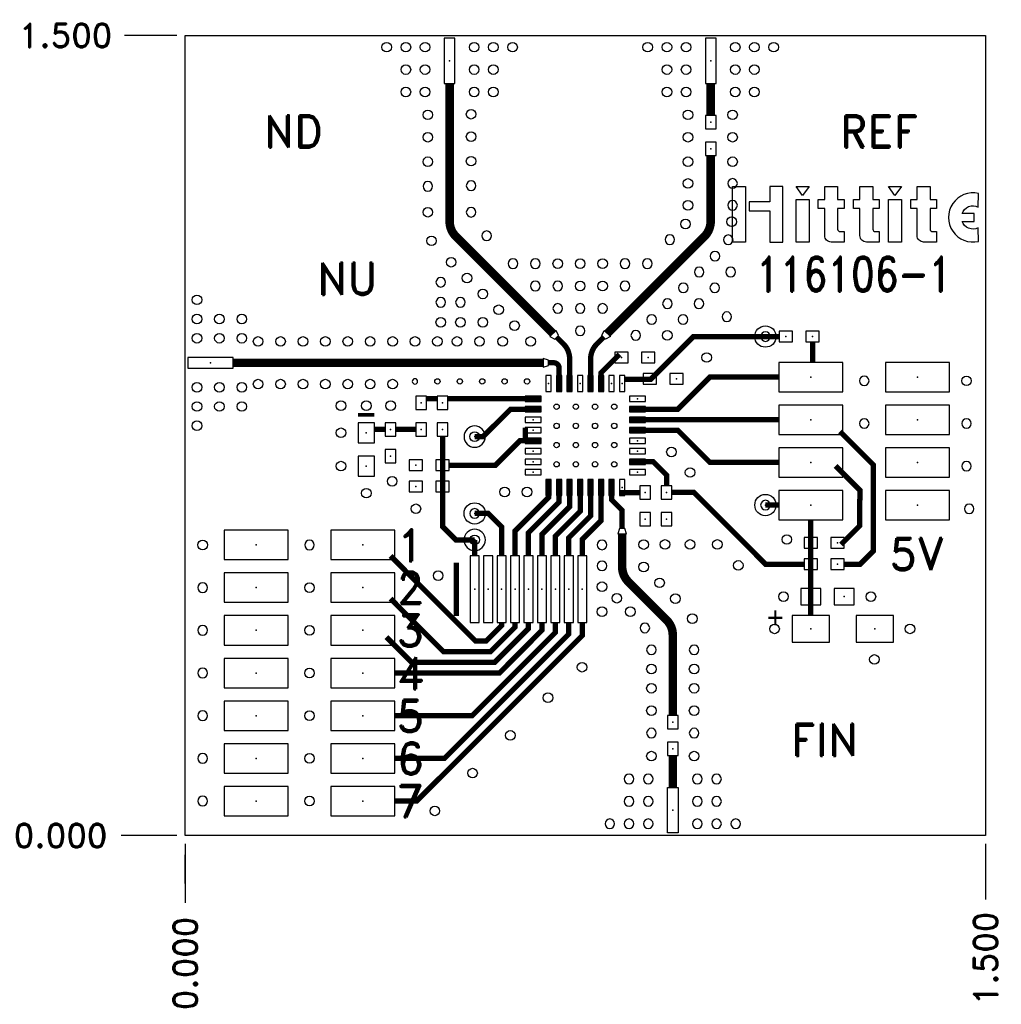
# Model space of a CAD drawing. Extents: x -0.31 to 1.53, y -0.32 to 1.53.
import ezdxf
from ezdxf.enums import TextEntityAlignment as Align

# ---------------------------------------------------------------- set-up
doc = ezdxf.new("R2010")
doc.units = 0
doc.header["$MEASUREMENT"] = 0
doc.linetypes.add('SSCOMP', pattern=[101, 100, 1])
doc.layers.get('0').update_dxf_attribs({"linetype": 'CONTINUOUS'})
doc.layers.get('Defpoints').update_dxf_attribs({"linetype": 'CONTINUOUS'})
for name, color, linetype in [('COM-NS', 4, 'CONTINUOUS'), ('HOL', 1, 'CONTINUOUS'), ('LND-NS', 5, 'CONTINUOUS'), ('NET', 7, 'CONTINUOUS'), ('PAD-CM', 14, 'CONTINUOUS'), ('PAD-NS', 5, 'CONTINUOUS'), ('PCB', 7, 'CONTINUOUS'), ('SLK-NS', 7, 'CONTINUOUS'), ('TRA-NS', 5, 'CONTINUOUS'), ('via', 7, 'CONTINUOUS')]:
    doc.layers.add(name, color=color, linetype=linetype)
doc.layers.add('DIM', color=1, linetype='CONTINUOUS', lineweight=13)
doc.layers.add('GE-NS', color=144, linetype='CONTINUOUS', lineweight=5)
doc.layers.get('COM-NS').off()
doc.layers.get('GE-NS').off()
doc.styles.add('ROMAND', font='romand')
doc.dimstyles.get("Standard").update_dxf_attribs({"dimscale": 0.25, "dimtxt": 0.18, "dimasz": 0.18, "dimexe": 0.18, "dimexo": 0.0625, "dimgap": 0.09, "dimtad": 0, "dimtih": 1, "dimtoh": 1, "dimdec": 3, "dimzin": 0, "dimdsep": 46, "dimtxsty": 'ROMAND', "dimcen": 0.09, "dimadec": 0, "dimazin": 0, "dimtfac": 1, "dimtdec": 3, "dimtofl": 0, "dimtmove": 0, "dimatfit": 3, "dimfxl": 0, "dimtolj": 1, "dimtzin": 0, "dimarcsym": 0})

# ---------------------------------------------------------------- blocks, each defined once
blk = doc.blocks.new('hittite')
for points in [[(-0.2371, 0), (-0.2396, 0), (-0.2396, 0.1083), (-0.2144, 0.1083), (-0.2144, 0)], [(-0.1665, 0), (-0.1665, 0), (-0.1413, 0), (-0.1413, 0.1083), (-0.1665, 0.1083), (-0.1665, 0.0781), (-0.2068, 0.0781), (-0.2068, 0.0605), (-0.1665, 0.0605)], [(-0.0904, 0.1083), (-0.103, 0.0907), (-0.1156, 0.1083)], [(0.0897, 0.1083), (0.0771, 0.0907), (0.0645, 0.1083)], [(-0.0904, 0), (-0.1131, 0), (-0.1156, 0), (-0.1156, 0.0831), (-0.0904, 0.0831)], [(0.067, 0), (0.0645, 0), (0.0645, 0.0831), (0.0897, 0.0831), (0.0897, 0)]]:
    blk.add_lwpolyline(points, close=True)
for points in [[(-0.022, 0), (-0.0346, 0), (-0.0472, 0, -0.414214), (-0.0598, 0.0126), (-0.0598, 0.0655), (-0.0724, 0.0655), (-0.0724, 0.0831), (-0.0598, 0.0831), (-0.0598, 0.1083), (-0.0346, 0.1083), (-0.0346, 0.0831), (-0.022, 0.0831), (-0.022, 0.0655), (-0.0346, 0.0655), (-0.0346, 0.0252, 0.414214), (-0.0295, 0.0202), (-0.022, 0.0202)], [(0.0339, 0.0252, 0.414214), (0.0389, 0.0202), (0.0464, 0.0202), (0.0464, 0), (0.0339, 0), (0.0213, 0, -0.414214), (0.0087, 0.0126), (0.0087, 0.0655), (-0.0039, 0.0655), (-0.0039, 0.0831), (0.0087, 0.0831), (0.0087, 0.1083), (0.0339, 0.1083), (0.0339, 0.0831), (0.0464, 0.0831), (0.0464, 0.0655), (0.0339, 0.0655)], [(0.1329, 0, -0.414214), (0.1203, 0.0126), (0.1203, 0.0655), (0.1077, 0.0655), (0.1077, 0.0831), (0.1203, 0.0831), (0.1203, 0.1083), (0.1455, 0.1083), (0.1455, 0.0831), (0.1581, 0.0831), (0.1581, 0.0655), (0.1455, 0.0655), (0.1455, 0.0252, 0.414214), (0.1505, 0.0202), (0.1581, 0.0202), (0.1581, 0), (0.1455, 0)], [(0.2393, 0.0682), (0.2396, 0.0947, 1.246616), (0.2396, 0.0011), (0.2393, 0.0275, -0.45127), (0.2077, 0.0403), (0.2317, 0.0403), (0.2317, 0.0554), (0.2077, 0.0554, -0.45127)]]:
    blk.add_lwpolyline(points, format="xyb", close=True)
blk = doc.blocks.new('LND-NS-4-D02-D025')
at = {"layer": 'LND-NS'}
blk.add_lwpolyline([(0.01, -0.0125), (0.01, 0.0125), (-0.01, 0.0125), (-0.01, -0.0125)], close=True, dxfattribs=at)
blk.add_point((0, 0), dxfattribs=at)
blk = doc.blocks.new('0402-NS')
at = {"layer": 'LND-NS', "rotation": 90}
for p in [(-0.025, 0), (0.025, 0)]:
    blk.add_blockref('LND-NS-4-D02-D025', p, dxfattribs=at)
blk = doc.blocks.new('HOL-D01')
at = {"layer": 'HOL', "linetype": 'Continuous'}
blk.add_circle((0, 0), 0.005, dxfattribs=at)
blk = doc.blocks.new('VIA-D01-D0')
at = {"layer": 'HOL'}
blk.add_blockref('HOL-D01', (0, 0), dxfattribs=at)
at = {"layer": 'NET'}
blk.add_attdef('NET', text='', height=0.01, dxfattribs=at).set_placement((0, 0), align=Align.MIDDLE)
blk = doc.blocks.new('LND-NS-4-D03-D01')
at = {"layer": 'LND-NS'}
blk.add_lwpolyline([(-0.015, -0.005), (0.015, -0.005), (0.015, 0.005), (-0.015, 0.005)], close=True, dxfattribs=at)
blk.add_point((0, 0), dxfattribs=at)
blk = doc.blocks.new('HMC_LP5-NS')
at = {"layer": 'LND-NS'}
for p, rotation in [((-0.0689, 0.0977), 270), ((-0.0492, 0.0977), 270), ((-0.0295, 0.0977), 270), ((-0.0098, 0.0977), 270), ((0.0098, 0.0977), 270), ((0.0295, 0.0977), 270), ((0.0492, 0.0977), 270), ((0.0689, 0.0977), 270), ((0.0977, 0.0689), 180), ((0.0977, 0.0492), 180), ((0.0977, 0.0295), 180), ((0.0977, 0.0098), 180), ((0.0977, -0.0098), 180), ((0.0977, -0.0295), 180), ((0.0977, -0.0492), 180), ((0.0977, -0.0689), 180), ((-0.0689, -0.0977), 90), ((-0.0492, -0.0977), 90), ((-0.0295, -0.0977), 90), ((-0.0098, -0.0977), 90), ((0.0098, -0.0977), 90), ((0.0295, -0.0977), 90), ((0.0492, -0.0977), 90), ((0.0689, -0.0977), 90)]:
    blk.add_blockref('LND-NS-4-D03-D01', p, dxfattribs=dict(at, rotation=rotation))
for p in [(-0.0977, 0.0689), (-0.0977, 0.0492), (-0.0977, 0.0295), (-0.0977, 0.0098), (-0.0977, -0.0098), (-0.0977, -0.0295), (-0.0977, -0.0492), (-0.0977, -0.0689)]:
    blk.add_blockref('LND-NS-4-D03-D01', p, dxfattribs=at)
at = {"layer": 'via'}
for p in [(-0.054, 0.054), (-0.018, 0.054), (0.018, 0.054), (0.054, 0.054), (-0.054, 0.018), (-0.018, 0.018), (0.018, 0.018), (0.054, 0.018), (-0.054, -0.018), (-0.018, -0.018), (0.018, -0.018), (0.054, -0.018), (-0.054, -0.054), (-0.018, -0.054), (0.018, -0.054), (0.054, -0.054)]:
    blk.add_blockref('VIA-D01-D0', p, dxfattribs=at)
blk = doc.blocks.new('LND-NS-4-D017-D125')
at = {"layer": 'LND-NS'}
blk.add_lwpolyline([(0.0085, -0.0625), (0.0085, 0.0625), (-0.0085, 0.0625), (-0.0085, -0.0625)], close=True, dxfattribs=at)
blk.add_point((0, 0), dxfattribs=at)
blk = doc.blocks.new('SMT_RES-NS')
at = {"layer": 'SLK-NS', "const_width": 0.01}
blk.add_lwpolyline([(-0.0343, 0.05), (-0.0343, -0.05)], dxfattribs=at)
at = {"layer": 'LND-NS'}
for p in [(0, 0), (0.0252, 0), (0.0504, 0), (0.0756, 0), (0.1008, 0), (0.126, 0), (0.1512, 0), (0.1764, 0), (0.2016, 0)]:
    blk.add_blockref('LND-NS-4-D017-D125', p, dxfattribs=at)
blk = doc.blocks.new('HOL-D018')
at = {"layer": 'HOL'}
blk.add_circle((0, 0), 0.009, dxfattribs=at)
blk = doc.blocks.new('VIA-D018-D0')
at = {"layer": 'HOL'}
blk.add_blockref('HOL-D018', (0, 0), dxfattribs=at)
at = {"layer": 'NET'}
blk.add_attdef('NET', text='', height=0.01, dxfattribs=at).set_placement((0, 0), align=Align.MIDDLE)
blk = doc.blocks.new('*D29')
at = {"layer": 'Defpoints', "color": 0}
for p in [(0, 0), (0, 0), (0, -0.1262)]:
    blk.add_point(p, dxfattribs=at)
at = {"layer": 'DIM', "color": 0, "lineweight": -2}
for p, q in [((0, -0.0156), (0, -0.09)), ((0, -0.09), (0, -0.0362)), ((0, -0.0362), (0, -0.1262))]:
    blk.add_line(p, q, dxfattribs=at)
at = {"layer": 'DIM', "color": 0, "insert": (0, -0.2398), "char_height": 0.045, "attachment_point": 5, "rotation": 90, "style": 'ROMAND'}
blk.add_mtext('\\A1;0.000', dxfattribs=at)
blk = doc.blocks.new('*D30')
at = {"layer": 'Defpoints', "color": 0}
for p in [(0, 0), (1.5, 0), (1.5, -0.1201)]:
    blk.add_point(p, dxfattribs=at)
at = {"layer": 'DIM', "color": 0, "lineweight": -2}
blk.add_line((1.5, -0.0156), (1.5, -0.1201), dxfattribs=at)
at = {"layer": 'DIM', "color": 0, "insert": (1.5, -0.2304), "char_height": 0.045, "attachment_point": 5, "rotation": 90, "style": 'ROMAND'}
blk.add_mtext('\\A1;1.500', dxfattribs=at)
blk = doc.blocks.new('*D31')
at = {"layer": 'Defpoints', "color": 0}
for p in [(-0.12, 0), (0, 0), (0, 0)]:
    blk.add_point(p, dxfattribs=at)
at = {"layer": 'DIM', "color": 0, "lineweight": -2}
blk.add_line((-0.0156, 0), (-0.12, 0), dxfattribs=at)
at = {"layer": 'DIM', "color": 0, "insert": (-0.2336, 0), "char_height": 0.045, "attachment_point": 5, "style": 'ROMAND'}
blk.add_mtext('\\A1;0.000', dxfattribs=at)
blk = doc.blocks.new('*D32')
at = {"layer": 'Defpoints', "color": 0}
for p in [(-0.1139, 1.5), (0, 1.5), (0, 0)]:
    blk.add_point(p, dxfattribs=at)
at = {"layer": 'DIM', "color": 0, "lineweight": -2}
blk.add_line((-0.0156, 1.5), (-0.1139, 1.5), dxfattribs=at)
at = {"layer": 'DIM', "color": 0, "insert": (-0.2243, 1.5), "char_height": 0.045, "attachment_point": 5, "style": 'ROMAND'}
blk.add_mtext('\\A1;1.500', dxfattribs=at)
blk = doc.blocks.new('LND-NS-4-D031-D0375')
at = {"layer": 'LND-NS'}
blk.add_lwpolyline([(0.0155, -0.01875), (0.0155, 0.01875), (-0.0155, 0.01875), (-0.0155, -0.01875)], close=True, dxfattribs=at)
blk.add_point((0, 0), dxfattribs=at)
blk = doc.blocks.new('0603-NS')
at = {"layer": 'LND-NS', "rotation": 90}
for p in [(-0.03125, 0), (0.03125, 0)]:
    blk.add_blockref('LND-NS-4-D031-D0375', p, dxfattribs=at)
blk = doc.blocks.new('PAD-CM-0-D04')
at = {"layer": 'PAD-CM', "linetype": 'Continuous'}
blk.add_lwpolyline([(-0.02, 0, 1), (0.02, 0, 1)], format="xyb", close=True, dxfattribs=at)
blk.add_point((0, 0), dxfattribs=at)
blk = doc.blocks.new('VIA-D018-D04')
at = {"layer": 'HOL'}
blk.add_blockref('HOL-D018', (0, 0), dxfattribs=at)
at = {"layer": 'PAD-CM'}
blk.add_blockref('PAD-CM-0-D04', (0, 0), dxfattribs=at)
at = {"layer": 'NET'}
blk.add_attdef('NET', text='', height=0.01, dxfattribs=at).set_placement((0, 0), align=Align.MIDDLE)
blk = doc.blocks.new('PAD-NS-4-D055-D12')
at = {"layer": 'PAD-NS'}
blk.add_lwpolyline([(0.0275, -0.06), (0.0275, 0.06), (-0.0275, 0.06), (-0.0275, -0.06)], close=True, dxfattribs=at)
blk.add_point((0, 0), dxfattribs=at)
blk = doc.blocks.new('2MM_14PIN-NS')
at = {"layer": 'PAD-NS'}
for p in [(0, 0.2), (0.08, 0.2), (0.16, 0.2), (0.24, 0.2), (0.32, 0.2), (0.4, 0.2), (0.48, 0.2), (0, 0), (0.08, 0), (0.16, 0), (0.24, 0), (0.32, 0), (0.4, 0), (0.48, 0)]:
    blk.add_blockref('PAD-NS-4-D055-D12', p, dxfattribs=at)
blk = doc.blocks.new('PAD-NS-4-D085-D02')
at = {"layer": 'PAD-NS'}
blk.add_lwpolyline([(-0.0425, -0.01), (0.0425, -0.01), (0.0425, 0.01), (-0.0425, 0.01)], close=True, dxfattribs=at)
blk.add_point((0, 0), dxfattribs=at)
blk = doc.blocks.new('SMA-NS')
at = {"layer": 'PAD-NS'}
blk.add_blockref('PAD-NS-4-D085-D02', (0.0475, 0), dxfattribs=at)
at = {"layer": 'via'}
for p in [(0.022, 0.118), (0.022, 0.082), (0.064, 0.082), (0.106, 0.082), (0.022, 0.046), (0.064, 0.046), (0.106, 0.046), (0.022, -0.046), (0.064, -0.046), (0.106, -0.046), (0.022, -0.082), (0.064, -0.082), (0.106, -0.082), (0.022, -0.118)]:
    blk.add_blockref('VIA-D018-D0', p, dxfattribs=at)
blk = doc.blocks.new('HEADER_2MM_SMT_8PIN-NS')
at = {"layer": 'PAD-NS'}
for p in [(-0.12, 0.1), (-0.04, 0.1), (0.04, 0.1), (0.12, 0.1), (-0.12, -0.1), (-0.04, -0.1), (0.04, -0.1), (0.12, -0.1)]:
    blk.add_blockref('PAD-NS-4-D055-D12', p, dxfattribs=at)
blk = doc.blocks.new('LND-NS-4-D05-D07')
at = {"layer": 'LND-NS'}
blk.add_lwpolyline([(0.025, -0.035), (0.025, 0.035), (-0.025, 0.035), (-0.025, -0.035)], close=True, dxfattribs=at)
blk.add_point((0, 0), dxfattribs=at)
blk = doc.blocks.new('CASEA-NS')
at = {"layer": 'LND-NS', "rotation": 90}
for p in [(-0.06, 0), (0.06, 0)]:
    blk.add_blockref('LND-NS-4-D05-D07', p, dxfattribs=at)
at = {"layer": 'SLK-NS', "flags": 8}
blk.add_attdef('POLARITY', text='', height=0.04, dxfattribs=at).set_placement((-0.0762, -0.053), align=Align.MIDDLE)

msp = doc.modelspace()

# ---------------------------------------------------------------- linework, layer by layer
at = {"layer": 'PCB'}
msp.add_lwpolyline([(1.5, 1.5), (1.5, 0), (0, 0), (0, 1.5)], close=True, dxfattribs=at)
at = {"layer": 'SLK-NS', "const_width": 0.007}
msp.add_lwpolyline([(0.3546, 0.7885), (0.3236, 0.7885)], dxfattribs=at)
at = {"layer": 'TRA-NS', "linetype": 'SSCOMP'}
for points in [[(0.6892, 0.9412, 0.016, 0.016, 0), (0.5072, 1.1232, 0.016, 0.016, -0.198912), (0.4955, 1.1515, 0.016, 0.016, 0), (0.4955, 1.41, 0, 0, 0)], [(0.7911, 0.9412, 0.016, 0.016, 0), (0.9731, 1.1232, 0.016, 0.016, 0.198912), (0.9848, 1.1515, 0.016, 0.016, 0), (0.9848, 1.275, 0, 0, 0)], [(0.8239, 0.8552, 0.01, 0.01, 0), (0.8724, 0.8552, 0.01, 0.01, 0), (0.9527, 0.9355, 0.01, 0.01, 0), (1.0875, 0.9355, 0, 0, 0)], [(1.1125, 0.8595, 0.01, 0.01, 0), (0.9834, 0.8595, 0.01, 0.01, 0), (0.9231, 0.7992, 0.01, 0.01, 0), (0.8327, 0.7992, 0, 0, 0)], [(0.5425, 0.7478, 0.01, 0.01, 0), (0.5582, 0.7478, 0.01, 0.01, 0), (0.6098, 0.7992, 0.01, 0.01, 0), (0.6673, 0.7992, 0, 0, 0)], [(1.1125, 0.6995, 0.01, 0.01, 0), (0.9834, 0.6995, 0.01, 0.01, 0), (0.9231, 0.7598, 0.01, 0.01, 0), (0.8327, 0.7598, 0, 0, 0)], [(1.235, 0.5085, 0.01, 0.01, 0), (1.2649, 0.5085, 0.01, 0.01, 0), (1.2899, 0.5335, 0.01, 0.01, 0), (1.2899, 0.6947, 0.01, 0.01, 0), (1.2272, 0.7575, 0, 0, 0)], [(0.4948, 0.6942, 0.01, 0.01, 0), (0.5812, 0.6942, 0.01, 0.01, 0), (0.6272, 0.7402, 0.01, 0.01, 0), (0.6673, 0.7402, 0, 0, 0)], [(1.2289, 0.5455, 0.01, 0.01, 0), (1.2643, 0.5809, 0.01, 0.01, 0), (1.2644, 0.6474, 0.01, 0.01, 0), (1.2189, 0.6929, 0, 0, 0)], [(0.7992, 0.6673, 0.01, 0.01, 0), (0.7992, 0.6295, 0.01, 0.01, 0), (0.8189, 0.6098, 0.01, 0.01, 0), (0.8189, 0.5756, 0, 0, 0)], [(1.16, 0.5085, 0.01, 0.01, 0), (1.088, 0.5085, 0.01, 0.01, 0), (0.9533, 0.6433, 0.01, 0.01, 0), (0.9122, 0.6433, 0, 0, 0)], [(0.5425, 0.6038, 0.01, 0.01, 0), (0.5679, 0.6038, 0.01, 0.01, 0), (0.5929, 0.5788, 0.01, 0.01, 0), (0.5929, 0.5242, 0, 0, 0)], [(0.5929, 0.3992, 0.01, 0.01, 0), (0.5929, 0.3935, 0.01, 0.01, 0), (0.5639, 0.3646, 0.01, 0.01, 0), (0.5441, 0.3646, 0.01, 0.01, 0), (0.3848, 0.5241, 0, 0, 0)]]:
    msp.add_lwpolyline(points, format="xyseb", dxfattribs=at)
for points, const_width in [([(0.9848, 1.41), (0.9848, 1.35)], 0.016), ([(1.0875, 0.9355), (1.1132, 0.9355)], 0.01), ([(1.1757, 0.887), (1.1757, 0.9255)], 0.01), ([(0.7795, 0.8327), (0.7795, 0.8627), (0.7795, 0.8678), (0.814, 0.9023)], 0.01), ([(0.09, 0.8863), (0.6711, 0.8863)], 0.016), ([(0.4523, 0.8189), (0.4723, 0.8189)], 0.01), ([(0.6673, 0.8189), (0.4923, 0.8189)], 0.01), ([(0.8327, 0.7795), (1.1125, 0.7795)], 0.01), ([(0.3549, 0.7614), (0.3749, 0.7614)], 0.01), ([(0.3949, 0.7614), (0.4323, 0.7614)], 0.01), ([(0.6373, 0.7648), (0.6373, 0.7352)], 0.01), ([(0.4823, 0.7489), (0.4823, 0.5792), (0.5073, 0.5542), (0.5425, 0.5542)], 0.01), ([(0.8327, 0.7008), (0.8772, 0.7008), (0.9022, 0.6758), (0.9022, 0.6558)], 0.01), ([(0.6811, 0.6673), (0.6811, 0.6341), (0.6181, 0.571), (0.6181, 0.5242)], 0.01), ([(0.7008, 0.6673), (0.7008, 0.6252), (0.6433, 0.5677), (0.6433, 0.5242)], 0.01), ([(0.7205, 0.6673), (0.7205, 0.6167), (0.6685, 0.5646), (0.6685, 0.5242)], 0.01), ([(0.7402, 0.6673), (0.7402, 0.6079), (0.6937, 0.5613), (0.6937, 0.5242)], 0.01), ([(0.7598, 0.6673), (0.7598, 0.5993), (0.7189, 0.5583), (0.7189, 0.5242)], 0.01), ([(0.7795, 0.6673), (0.7795, 0.5905), (0.7441, 0.555), (0.7441, 0.5242)], 0.01), ([(0.8139, 0.6431), (0.8522, 0.6431)], 0.01), ([(1.0875, 0.6195), (1.1125, 0.6195)], 0.01), ([(1.1725, 0.4124), (1.1725, 0.592)], 0.01), ([(0.5425, 0.5542), (0.5425, 0.5242)], 0.01), ([(0.6181, 0.3992), (0.6181, 0.3907), (0.5721, 0.3446), (0.4841, 0.3446), (0.3848, 0.4441)], 0.01), ([(0.6433, 0.3992), (0.6433, 0.388), (0.58, 0.3247), (0.4244, 0.3247), (0.3769, 0.3722)], 0.01), ([(0.6685, 0.3992), (0.6685, 0.3849), (0.589, 0.3047), (0.3928, 0.3047)], 0.01), ([(0.6937, 0.3992), (0.6937, 0.3806), (0.5378, 0.2247), (0.3928, 0.2247)], 0.01), ([(0.7189, 0.3992), (0.7189, 0.3777), (0.4859, 0.1447), (0.3928, 0.1447)], 0.01), ([(0.7441, 0.3992), (0.7441, 0.3749), (0.4339, 0.0647), (0.3928, 0.0647)], 0.01), ([(0.9138, 0.15), (0.9138, 0.09)], 0.016)]:
    msp.add_lwpolyline(points, dxfattribs=dict(at, const_width=const_width))
at = {"layer": 'TRA-NS'}
for points in [[(0.6928, 0.9306), (0.6998, 0.9377), (0.6949, 0.9469), (0.6836, 0.9355)], [(0.7876, 0.9306), (0.7805, 0.9377), (0.7854, 0.9469), (0.7968, 0.9355)], [(0.6811, 0.8813), (0.6811, 0.8913), (0.6711, 0.8943), (0.6711, 0.8783)], [(0.8239, 0.5756), (0.8139, 0.5756), (0.8109, 0.5656), (0.8269, 0.5656)]]:
    msp.add_lwpolyline(points, close=True, dxfattribs=at)
at = {"layer": 'TRA-NS', "linetype": 'SSCOMP'}
for points, const_width in [([(0.7205, 0.8327), (0.7205, 0.8934, 0.198912), (0.7088, 0.9217), (0.6963, 0.9341)], 0.01), ([(0.7598, 0.8327), (0.7598, 0.8934, -0.198912), (0.7716, 0.9217), (0.784, 0.9341)], 0.01), ([(0.7008, 0.8327), (0.7008, 0.8763, 0.414214), (0.6908, 0.8863), (0.6811, 0.8863)], 0.01), ([(0.8189, 0.5656), (0.8189, 0.5039, 0.198912), (0.8306, 0.4756), (0.9021, 0.4041, -0.198912), (0.9138, 0.3758), (0.9138, 0.225)], 0.016)]:
    msp.add_lwpolyline(points, format="xyb", dxfattribs=dict(at, const_width=const_width))

# ---------------------------------------------------------------- block references
at = {"layer": 'COM-NS'}
for name, p, rotation in [('SMA-NS', (0.4955, 1.5), 270), ('SMA-NS', (0.9848, 1.5), 270), ('0402-NS', (0.9848, 1.3125), 270), ('0402-NS', (1.1507, 0.9355), 180), ('HEADER_2MM_SMT_8PIN-NS', (1.2725, 0.7395), 270), ('0402-NS', (0.4423, 0.7864), 90), ('0402-NS', (0.4823, 0.7864), 90), ('0603-NS', (0.3394, 0.7239), 270), ('0402-NS', (0.3849, 0.7364), 90), ('0402-NS', (0.8622, 0.6181), 89.99999999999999), ('0402-NS', (0.9022, 0.6183), 89.99999999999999), ('2MM_14PIN-NS', (0.1328, 0.5447), 270), ('0402-NS', (1.1975, 0.5485), 180), ('0402-NS', (1.1975, 0.5085), 180), ('0402-NS', (0.9138, 0.1875), 270)]:
    msp.add_blockref(name, p, dxfattribs=dict(at, rotation=rotation))
for name, p in [('SMA-NS', (0, 0.8863)), ('0402-NS', (0.8425, 0.8961)), ('HMC_LP5-NS', (0.75, 0.75)), ('0402-NS', (0.8958, 0.8561)), ('0402-NS', (0.4573, 0.6942)), ('0402-NS', (0.4573, 0.6542)), ('SMT_RES-NS', (0.5425, 0.4617)), ('0603-NS', (1.2037, 0.4479))]:
    msp.add_blockref(name, p, dxfattribs=at)
ref = msp.add_blockref('CASEA-NS', (1.2325, 0.3874), dxfattribs=dict(at, rotation=180))
ref.add_attrib('POLARITY', '+', dxfattribs={"layer": 'SLK-NS', "height": 0.04, "rotation": 180, "flags": 8}).set_placement((1.1061, 0.4074), align=Align.MIDDLE)
at = {"layer": 'COM-NS', "xscale": -1, "rotation": 270}
msp.add_blockref('SMA-NS', (0.9138, 0), dxfattribs=at)
at = {"layer": 'GE-NS'}
for p, rotation in [((0.4547, 1.3512), 270), ((0.5358, 1.3523), 270), ((0.9422, 1.3512), 270), ((1.0258, 1.3512), 270), ((0.4547, 1.3092), 270), ((0.5358, 1.3103), 270), ((0.9422, 1.3092), 270), ((1.0258, 1.3092), 270), ((0.4547, 1.2632), 270), ((0.5358, 1.2643), 270), ((0.9422, 1.2632), 270), ((1.0258, 1.2632), 270), ((0.9422, 1.2225), 90), ((0.9422, 1.1816), 90), ((0.4547, 1.1686), 270), ((0.9376, 1.1464), 90), ((1.0241, 1.1508), 270), ((0.4615, 1.1149), 270), ((0.4984, 1.0748), 270), ((0.6982, 1.0722), 270), ((0.7402, 1.0722), 270), ((0.7822, 1.0722), 270), ((0.5281, 1.0451), 270), ((0.7402, 1.0302), 270), ((0.7822, 1.0302), 270), ((0.5578, 1.0154), 270), ((0.5875, 0.9857), 270), ((0.6172, 0.956), 270), ((0.8738, 0.1489), 270), ((0.9538, 0.1489), 270)]:
    msp.add_blockref('VIA-D018-D0', p, dxfattribs=dict(at, rotation=rotation))
at = {"layer": 'GE-NS', "xscale": -1}
for p, rotation in [((0.4547, 1.2172), 270), ((0.5358, 1.2183), 270), ((1.0258, 1.2225), 270), ((1.0258, 1.1816), 270), ((0.5358, 1.1686), 270), ((0.5649, 1.1244), 90), ((0.9082, 1.1172), 90), ((1.0177, 1.1169), 90), ((0.9929, 1.0862), 90), ((0.6142, 1.0722), 90), ((0.6562, 1.0722), 90), ((0.8242, 1.0722), 90), ((0.8662, 1.0722), 90), ((0.9632, 1.0565), 90), ((1.0222, 1.0565), 90), ((0.6562, 1.0302), 90), ((0.6982, 1.0302), 90), ((0.8242, 1.0302), 90), ((0.9335, 1.0268), 90), ((0.9925, 1.0268), 90), ((0.6982, 0.9882), 270), ((0.7402, 0.9882), 270), ((0.7822, 0.9882), 270), ((0.9038, 0.9971), 90), ((0.9628, 0.9971), 90), ((1.0151, 0.9726), 90), ((0.8741, 0.9674), 90), ((0.9331, 0.9674), 90), ((0.7402, 0.9462), 270)]:
    msp.add_blockref('VIA-D018-D0', p, dxfattribs=dict(at, rotation=rotation))
at = {"layer": 'SLK-NS', "xscale": 0.9618121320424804, "yscale": 0.9618121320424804, "zscale": 0.9618121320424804}
msp.add_blockref('hittite', (1.2561, 1.1127), dxfattribs=at)
at = {"layer": 'TRA-NS', "xscale": -1, "rotation": 180}
for p in [(0.4789, 1.0373), (0.4789, 0.9997), (0.5158, 0.9997), (0.7812, 0.5449), (0.7812, 0.5056), (0.8615, 0.3892), (0.8738, 0.3482), (0.9538, 0.3482), (0.8738, 0.1921), (0.9538, 0.1921)]:
    msp.add_blockref('VIA-D018-D0', p, dxfattribs=at)
at = {"layer": 'TRA-NS'}
for p in [(0.4789, 0.9622), (0.5158, 0.9622), (0.5578, 0.9622), (0.9034, 0.9377), (0.1366, 0.9263), (0.1786, 0.9263), (0.2206, 0.9263), (0.2626, 0.9263), (0.3046, 0.9263), (0.3466, 0.9263), (0.3886, 0.9263), (0.4306, 0.9263), (0.4726, 0.9263), (0.5095, 0.9263), (0.5515, 0.9263), (0.5949, 0.9263), (0.6473, 0.9263), (0.9774, 0.8962), (0.1366, 0.8463), (0.1786, 0.8463), (0.2206, 0.8463), (0.2626, 0.8463), (0.3046, 0.8463), (0.3466, 0.8463), (0.3886, 0.8463), (0.2919, 0.8059), (0.3394, 0.8059), (0.3849, 0.8059), (0.2919, 0.7551), (0.9113, 0.7191), (0.2919, 0.6926), (0.9462, 0.6806), (0.3878, 0.6641), (0.3394, 0.6419), (0.5986, 0.6441), (0.6406, 0.6441), (0.4323, 0.6126), (0.8593, 0.5455), (0.8993, 0.5457), (0.9462, 0.5457), (0.9974, 0.5457), (1.1276, 0.555), (0.8593, 0.5035), (1.0365, 0.5064), (0.4741, 0.4872), (0.889, 0.4738), (0.7812, 0.4664), (0.8089, 0.4449), (0.9187, 0.4441), (1.1213, 0.4479), (0.7812, 0.4196), (0.8343, 0.4196), (0.9505, 0.4066), (1.1045, 0.3874), (0.7438, 0.3155), (0.8738, 0.3122), (0.9538, 0.3122), (0.8738, 0.2761), (0.9538, 0.2761), (0.6799, 0.2584), (0.8738, 0.2341), (0.9538, 0.2341), (0.6092, 0.1877), (0.5385, 0.117), (0.4678, 0.0462)]:
    msp.add_blockref('VIA-D018-D0', p, dxfattribs=at)
at = {"layer": 'TRA-NS', "xscale": -1}
msp.add_blockref('VIA-D018-D0', (0.8444, 0.9377), dxfattribs=at)
at = {"layer": 'TRA-NS', "rotation": 270}
for p in [(1.2851, 0.4479), (1.3584, 0.3874), (1.2917, 0.3301)]:
    msp.add_blockref('VIA-D018-D0', p, dxfattribs=at)
at = {"layer": 'via', "xscale": -1}
for name, p, rotation in [('VIA-D018-D04', (1.0875, 0.9355), 270), ('VIA-D018-D0', (1.2726, 0.8525), 180), ('VIA-D018-D0', (1.2726, 0.7725), 180), ('VIA-D018-D04', (1.0875, 0.6195), 270), ('VIA-D018-D04', (0.5425, 0.6038), 270), ('VIA-D018-D0', (0.2329, 0.5447), 180)]:
    msp.add_blockref(name, p, dxfattribs=dict(at, rotation=rotation))
for name, p in [('VIA-D01-D0', (0.4306, 0.8514)), ('VIA-D018-D0', (1.4643, 0.7725)), ('VIA-D018-D0', (1.4643, 0.6925)), ('VIA-D018-D0', (1.4693, 0.6125)), ('VIA-D018-D0', (0.0326, 0.4647)), ('VIA-D018-D0', (0.0326, 0.3847)), ('VIA-D018-D0', (0.0326, 0.3047)), ('VIA-D018-D0', (0.0326, 0.2247)), ('VIA-D018-D0', (0.0326, 0.1447)), ('VIA-D018-D0', (0.0326, 0.0647))]:
    msp.add_blockref(name, p, dxfattribs=at)
at = {"layer": 'via'}
for name, p in [('VIA-D01-D0', (0.4726, 0.8514)), ('VIA-D01-D0', (0.5146, 0.8514)), ('VIA-D01-D0', (0.5566, 0.8514)), ('VIA-D01-D0', (0.5986, 0.8514)), ('VIA-D01-D0', (0.6406, 0.8514)), ('VIA-D018-D0', (0.2329, 0.4647)), ('VIA-D018-D0', (0.2329, 0.3847)), ('VIA-D018-D0', (0.2329, 0.3047)), ('VIA-D018-D0', (0.2329, 0.2247)), ('VIA-D018-D0', (0.2329, 0.1447)), ('VIA-D018-D0', (0.2329, 0.0647))]:
    msp.add_blockref(name, p, dxfattribs=at)
for name, p, rotation in [('VIA-D018-D0', (1.4643, 0.8525), 180), ('VIA-D018-D04', (0.5425, 0.7478), 270), ('VIA-D018-D04', (0.5425, 0.5542), 270), ('VIA-D018-D0', (0.0326, 0.5447), 180)]:
    msp.add_blockref(name, p, dxfattribs=dict(at, rotation=rotation))

# ---------------------------------------------------------------- texts
at = {"layer": 'SLK-NS', "style": 'ROMAND'}
for s, p in [('ND', (0.2581, 1.29)), ('REF', (1.3738, 1.29)), ('NU', (0.3604, 1.0138)), ('FIN', (1.2614, 0.1494))]:
    msp.add_text(s, height=0.06, dxfattribs=at).set_placement(p, align=Align.RIGHT)
at = {"layer": 'SLK-NS', "style": 'ROMAND', "width": 0.8}
msp.add_text('116106-1', height=0.065, dxfattribs=at).set_placement((1.2535, 1.0202), align=Align.CENTER)
at = {"layer": 'SLK-NS', "style": 'ROMAND'}
for s, p in [('1', (0.422, 0.5142)), ('2', (0.422, 0.4342)), ('3', (0.422, 0.3542)), ('4', (0.422, 0.2742)), ('5', (0.422, 0.1942)), ('6', (0.422, 0.1142)), ('7', (0.422, 0.0342))]:
    msp.add_text(s, height=0.06, dxfattribs=at).set_placement(p, align=Align.CENTER)
msp.add_text('5V', height=0.06, dxfattribs=at).set_placement((1.3716, 0.5276), align=Align.MIDDLE)

# ---------------------------------------------------------------- dimensions: what is measured, and where the dimension line sits
at = {"layer": 'DIM'}
for feature_location, offset, dtype, picture, middle in [((0, 1.5), (-0.1139, 0), 0, '*D32', (-0.2243, 1.5)), ((0, 0), (-0.1200462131, 0), 0, '*D31', (-0.2336176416, 0)), ((0, 0), (0, -0.1261815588), 1, '*D29', (0, -0.2397529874)), ((1.5, 0), (0, -0.1201), 1, '*D30', (1.5, -0.2304))]:
    dim = msp.add_ordinate_dim(feature_location=feature_location, offset=offset, dtype=dtype, origin=(0, 0), dimstyle='Standard', dxfattribs=at)
    dim.commit()
    dim.dimension.update_dxf_attribs({"geometry": picture, "text_midpoint": middle})

doc.saveas('drawing.dxf')
